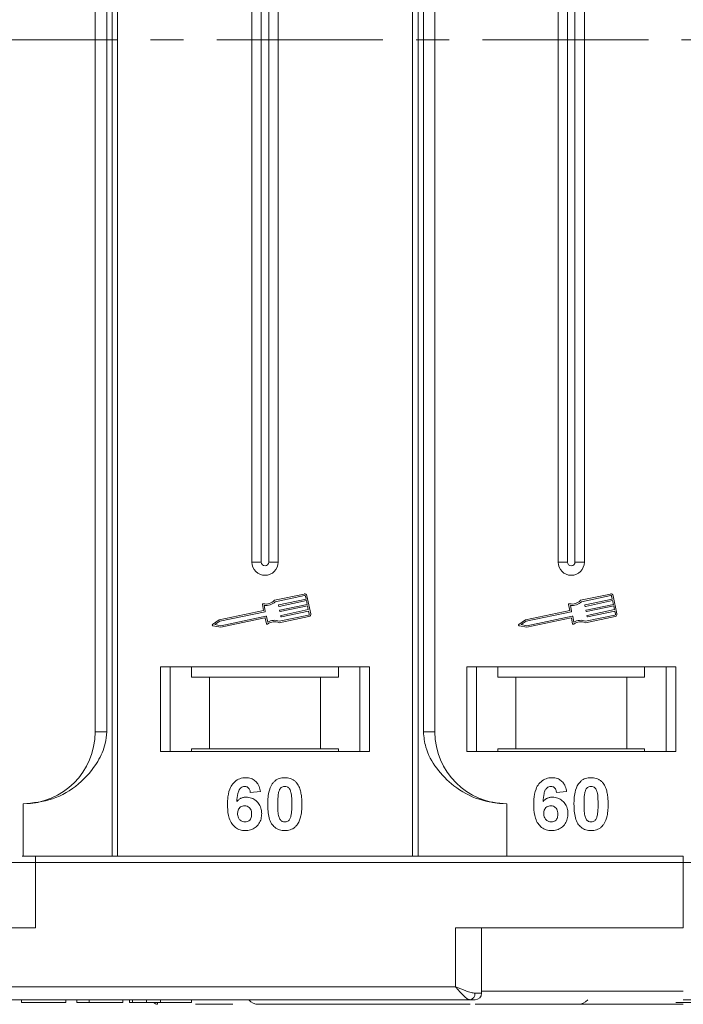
# Model space of a CAD drawing. Header units: millimetres. Extents: x 207 to 1682, y 260 to 1293.
# Tile 18 of 84: x 930 to 981, y 493 to 569. Entities that reach past the tile are written whole.
import ezdxf

# ---------------------------------------------------------------- set-up
doc = ezdxf.new("R2010")
doc.units = ezdxf.units.MM
doc.linetypes.add('CENTERX2', pattern=[20.32, 12.7, -2.54, 2.54, -2.54])

msp = doc.modelspace()

# ---------------------------------------------------------------- linework, layer by layer
at = {"color": 7, "linetype": 'Continuous', "lineweight": 15}
for p, q in [((937.058, 629.816), (937.058, 567.316)), ((937.477, 567.316), (937.477, 629.816)), ((960.053, 629.816), (960.053, 567.316)), ((960.472, 567.316), (960.472, 629.816)), ((935.765, 620.316), (935.765, 567.316)), ((936.651, 567.316), (936.651, 620.316)), ((960.88, 620.316), (960.88, 567.316)), ((961.765, 567.316), (961.765, 620.316)), ((947.765, 607.316), (947.765, 567.316)), ((948.48, 607.316), (948.48, 567.316)), ((949.05, 567.316), (949.05, 607.316)), ((949.765, 567.316), (949.765, 607.316)), ((971.195, 607.316), (971.195, 567.316)), ((971.91, 607.316), (971.91, 567.316)), ((972.48, 567.316), (972.48, 607.316)), ((973.195, 567.316), (973.195, 607.316)), ((935.765, 567.316), (935.765, 514.316)), ((936.651, 514.316), (936.651, 567.316)), ((937.058, 567.316), (937.058, 504.816)), ((937.477, 504.816), (937.477, 567.316)), ((947.765, 567.316), (947.765, 527.316)), ((948.48, 567.316), (948.48, 527.316)), ((949.05, 527.316), (949.05, 567.316)), ((949.765, 527.316), (949.765, 567.316)), ((960.053, 567.316), (960.053, 504.816)), ((960.472, 504.816), (960.472, 567.316)), ((960.88, 567.316), (960.88, 514.316)), ((961.765, 514.316), (961.765, 567.316)), ((971.195, 567.316), (971.195, 527.316)), ((971.91, 567.316), (971.91, 527.316)), ((972.48, 527.316), (972.48, 567.316)), ((973.195, 527.316), (973.195, 567.316)), ((948.48, 527.316), (947.765, 527.316)), ((949.765, 527.316), (949.05, 527.316)), ((971.91, 527.316), (971.195, 527.316)), ((973.195, 527.316), (972.48, 527.316)), ((951.762, 524.882), (949.483, 524.401)), ((951.786, 524.767), (949.543, 524.294)), ((951.904, 524.492), (951.856, 524.722)), ((952.262, 523.367), (951.971, 524.746)), ((975.191, 524.882), (972.913, 524.401)), ((975.215, 524.767), (972.973, 524.294)), ((975.334, 524.492), (975.285, 524.722)), ((975.691, 523.367), (975.4, 524.746)), ((948.561, 524.07), (948.655, 523.626)), ((948.694, 524.008), (948.788, 523.564)), ((949.811, 523.96), (949.799, 524.017)), ((949.822, 524.052), (951.904, 524.492)), ((951.928, 524.377), (949.846, 523.937)), ((949.907, 523.65), (951.989, 524.09)), ((952.013, 523.975), (949.931, 523.535)), ((951.989, 524.09), (951.928, 524.377)), ((952.074, 523.688), (952.013, 523.975)), ((971.99, 524.07), (972.084, 523.626)), ((972.124, 524.008), (972.217, 523.564)), ((973.241, 523.96), (973.228, 524.017)), ((973.251, 524.052), (975.334, 524.492)), ((975.358, 524.377), (973.275, 523.937)), ((973.336, 523.65), (975.419, 524.09)), ((975.443, 523.975), (973.36, 523.535)), ((975.419, 524.09), (975.358, 524.377)), ((975.504, 523.688), (975.443, 523.975)), ((948.655, 523.626), (945.256, 522.908)), ((948.765, 523.529), (945.304, 522.798)), ((949.859, 522.8), (952.102, 523.274)), ((949.896, 523.558), (949.884, 523.615)), ((949.981, 523.156), (949.969, 523.213)), ((949.992, 523.248), (952.074, 523.688)), ((952.098, 523.573), (950.016, 523.133)), ((952.147, 523.343), (952.098, 523.573)), ((972.084, 523.626), (968.686, 522.908)), ((972.195, 523.529), (968.733, 522.798)), ((973.288, 522.8), (975.531, 523.274)), ((973.326, 523.558), (973.313, 523.615)), ((973.41, 523.156), (973.398, 523.213)), ((973.421, 523.248), (975.504, 523.688)), ((975.528, 523.573), (973.445, 523.133)), ((975.576, 523.343), (975.528, 523.573)), ((945.256, 522.908), (944.754, 522.557)), ((945.304, 522.798), (944.935, 522.54)), ((944.935, 522.54), (945.377, 522.453)), ((945.377, 522.453), (948.838, 523.184)), ((945.378, 522.333), (948.748, 523.045)), ((948.782, 523.022), (948.87, 522.607)), ((948.873, 523.162), (948.967, 522.717)), ((949.847, 522.677), (952.126, 523.159)), ((968.686, 522.908), (968.184, 522.557)), ((968.733, 522.798), (968.364, 522.54)), ((968.364, 522.54), (968.806, 522.453)), ((968.806, 522.453), (972.268, 523.184)), ((968.807, 522.333), (972.177, 523.045)), ((972.212, 523.022), (972.3, 522.607)), ((972.302, 523.162), (972.396, 522.717)), ((973.277, 522.677), (975.555, 523.159)), ((944.777, 522.451), (945.378, 522.333)), ((968.206, 522.451), (968.807, 522.333)), ((956.765, 519.316), (940.765, 519.316)), ((940.765, 519.316), (940.765, 512.816)), ((941.515, 512.816), (941.515, 519.316)), ((943.152, 519.316), (943.152, 518.516)), ((954.379, 518.516), (954.379, 519.316)), ((956.015, 519.316), (956.015, 512.816)), ((956.765, 512.816), (956.765, 519.316)), ((980.195, 519.316), (964.195, 519.316)), ((964.195, 519.316), (964.195, 512.816)), ((964.945, 512.816), (964.945, 519.316)), ((966.581, 519.316), (966.581, 518.516)), ((977.808, 518.516), (977.808, 519.316)), ((979.445, 519.316), (979.445, 512.816)), ((980.195, 512.816), (980.195, 519.316)), ((943.152, 518.516), (944.515, 518.516)), ((944.515, 518.516), (944.515, 513.016)), ((944.515, 518.516), (953.015, 518.516)), ((953.015, 513.016), (953.015, 518.516)), ((953.015, 518.516), (954.379, 518.516)), ((966.581, 518.516), (967.945, 518.516)), ((967.945, 518.516), (967.945, 513.016)), ((967.945, 518.516), (976.445, 518.516)), ((976.445, 513.016), (976.445, 518.516)), ((976.445, 518.516), (977.808, 518.516)), ((935.765, 514.316), (936.651, 514.316)), ((960.88, 514.316), (961.765, 514.316)), ((940.765, 512.816), (956.765, 512.816)), ((944.515, 513.016), (943.152, 513.016)), ((943.152, 512.816), (943.152, 513.016)), ((944.515, 513.016), (953.015, 513.016)), ((954.379, 513.016), (953.015, 513.016)), ((954.379, 513.016), (954.379, 512.816)), ((964.195, 512.816), (980.195, 512.816)), ((967.945, 513.016), (966.581, 513.016)), ((966.581, 512.816), (966.581, 513.016)), ((967.945, 513.016), (976.445, 513.016)), ((977.808, 513.016), (976.445, 513.016)), ((977.808, 513.016), (977.808, 512.816)), ((948.406, 509.772), (947.637, 509.687)), ((971.836, 509.772), (971.067, 509.687)), ((930.265, 504.816), (930.265, 508.816)), ((967.265, 508.816), (967.265, 504.816)), ((931.194, 504.316), (931.194, 504.816)), ((980.765, 504.816), (931.194, 504.816)), ((980.765, 504.316), (980.765, 504.816)), ((929.194, 504.316), (931.194, 504.316)), ((931.194, 499.316), (931.194, 504.316)), ((931.194, 504.316), (980.765, 504.316)), ((980.765, 504.316), (980.765, 499.316)), ((980.765, 504.316), (999.328, 504.316)), ((913.765, 499.316), (931.194, 499.316)), ((980.765, 499.316), (963.337, 499.316)), ((963.337, 499.316), (963.337, 494.816)), ((965.337, 494.316), (965.337, 499.316)), ((963.337, 494.816), (913.765, 494.816)), ((913.765, 493.816), (964.455, 493.816)), ((913.765, 493.816), (938.394, 493.816)), ((930.124, 493.816), (930.124, 493.616)), ((933.522, 493.816), (933.522, 493.616)), ((934.355, 493.816), (934.355, 493.616)), ((935.317, 493.816), (935.317, 493.616)), ((937.881, 493.816), (937.881, 493.616)), ((938.394, 493.816), (938.394, 493.616)), ((938.617, 493.816), (938.617, 493.616)), ((939.705, 493.816), (939.705, 493.616)), ((940.758, 493.816), (940.758, 493.616)), ((943.137, 493.816), (943.137, 493.616)), ((964.828, 494.316), (965.337, 494.316)), ((965.337, 494.466), (980.765, 494.466)), ((980.765, 493.816), (1007.195, 493.816)), ((930.124, 493.616), (933.522, 493.616)), ((934.355, 493.616), (935.317, 493.616)), ((935.317, 493.616), (937.881, 493.616)), ((940.545, 493.466), (940.545, 493.466))]:
    msp.add_line(p, q, dxfattribs=at)
at = {"color": 1, "linetype": 'CENTERX2', "lineweight": 13}
msp.add_line((1506.419, 567.316), (668.336, 567.316), dxfattribs=at)
at = {"color": 7, "linetype": 'Continuous', "lineweight": 15}
for centre, radius, start, end in [((948.765, 527.316), 1, 180, 0), ((948.765, 527.316), 0.285, 180, 0), ((972.195, 527.316), 1, 180, 0), ((972.195, 527.316), 0.285, 180, 0), ((951.798, 524.71), 0.176, 11.9297, 101.9297), ((951.798, 524.71), 0.0587, 11.9297, 101.9297), ((975.228, 524.71), 0.176, 11.9297, 101.9297), ((975.228, 524.71), 0.0587, 11.9297, 101.9297), ((948.618, 524.082), 0.0587, 76.41469, 191.9297), ((948.837, 524.988), 0.873, 256.41469, 317.74736), ((948.837, 524.988), 0.99, 261.69305, 315.48899), ((949.828, 524.024), 0.0294, 101.9297, 191.9297), ((972.048, 524.082), 0.0587, 76.41469, 191.9297), ((972.267, 524.988), 0.873, 256.41469, 317.74736), ((972.267, 524.988), 0.99, 261.69305, 315.48899), ((973.257, 524.024), 0.0294, 101.9297, 191.9297), ((948.759, 523.558), 0.0294, 281.9297, 11.9297), ((949.84, 523.966), 0.0294, 191.9297, 281.9297), ((949.913, 523.621), 0.0294, 101.9297, 191.9297), ((949.925, 523.564), 0.0294, 191.9297, 281.9297), ((949.998, 523.219), 0.0294, 101.9297, 191.9297), ((952.089, 523.331), 0.0587, 281.9297, 11.9297), ((952.089, 523.331), 0.176, 281.9297, 11.9297), ((972.189, 523.558), 0.0294, 281.9297, 11.9297), ((973.269, 523.966), 0.0294, 191.9297, 281.9297), ((973.342, 523.621), 0.0294, 101.9297, 191.9297), ((973.354, 523.564), 0.0294, 191.9297, 281.9297), ((973.427, 523.219), 0.0294, 101.9297, 191.9297), ((975.519, 523.331), 0.0587, 281.9297, 11.9297), ((975.519, 523.331), 0.176, 281.9297, 11.9297), ((944.788, 522.509), 0.0587, 124.95116, 258.90824), ((948.754, 523.016), 0.0294, 11.9297, 101.9297), ((948.844, 523.156), 0.0294, 11.9297, 101.9297), ((948.928, 522.619), 0.0587, 191.9297, 307.44471), ((949.494, 521.879), 0.873, 66.11204, 127.44471), ((949.494, 521.879), 0.99, 68.37041, 122.16635), ((950.01, 523.162), 0.0294, 191.9297, 281.9297), ((968.217, 522.509), 0.0587, 124.95116, 258.90824), ((972.183, 523.016), 0.0294, 11.9297, 101.9297), ((972.274, 523.156), 0.0294, 11.9297, 101.9297), ((972.357, 522.619), 0.0587, 191.9297, 307.44471), ((972.923, 521.879), 0.873, 66.11204, 127.44471), ((972.923, 521.879), 0.99, 68.37041, 122.16635), ((973.439, 523.162), 0.0294, 191.9297, 281.9297), ((930.265, 514.316), 5.5, 270, 0), ((967.265, 514.316), 5.5, 180, 270), ((948.265, 494.466), 1, 221.2946, 270), ((964.38, 494.26), 0.451, 279.5202, 7.08135), ((964.837, 494.316), 0.5, 270, 0), ((972.695, 494.466), 1, 270, 319.04573), ((940.545, 493.816), 0.35, 215.64347, 270.00182)]:
    msp.add_arc(centre, radius, start, end, dxfattribs=at)
for points, knots in [([(930.265, 508.816), (931.025, 508.892), (932.545, 509.045), (934.567, 510.235), (935.899, 511.785), (936.56, 513.229), (936.626, 514.021), (936.651, 514.316)], [0, 0, 0, 0, 0.249096, 0.498243, 0.745205, 0.90541, 1, 1, 1, 1]), ([(960.88, 514.316), (960.923, 513.925), (961.035, 512.926), (961.858, 511.472), (963.228, 510.059), (965.094, 509.022), (966.544, 508.884), (967.265, 508.816)], [0, 0, 0, 0, 0.125713, 0.321276, 0.524466, 0.763484, 1, 1, 1, 1]), ([(945.894, 508.762), (945.896, 508.895), (945.905, 509.297), (945.996, 509.852), (946.274, 510.361), (946.621, 510.663), (946.991, 510.801), (947.224, 510.812), (947.309, 510.816)], [0, 0, 0, 0, 0.142337, 0.429127, 0.589943, 0.751205, 0.909895, 1, 1, 1, 1]), ([(947.309, 510.816), (947.445, 510.805), (947.691, 510.786), (948.003, 510.602), (948.244, 510.325), (948.36, 510.028), (948.396, 509.829), (948.406, 509.772)], [0, 0, 0, 0, 0.242691, 0.439002, 0.635006, 0.895059, 1, 1, 1, 1]), ([(948.97, 508.796), (948.973, 508.93), (948.978, 509.233), (949.05, 509.76), (949.191, 510.181), (949.349, 510.387), (949.366, 510.409)], [0, 0, 0, 0, 0.237381, 0.538918, 0.949082, 1, 1, 1, 1]), ([(949.366, 510.409), (949.411, 510.46), (949.501, 510.561), (949.67, 510.677), (949.858, 510.76), (950.028, 510.798), (950.169, 510.813), (950.242, 510.815), (950.278, 510.816)], [0, 0, 0, 0, 0.193776, 0.3936, 0.587864, 0.788908, 0.894169, 1, 1, 1, 1]), ([(950.278, 510.816), (950.345, 510.813), (950.48, 510.809), (950.678, 510.765), (950.868, 510.687), (951.013, 510.588), (951.12, 510.49), (951.169, 510.433), (951.193, 510.405)], [0, 0, 0, 0, 0.192627, 0.388684, 0.582013, 0.783201, 0.891038, 1, 1, 1, 1]), ([(951.193, 510.405), (951.233, 510.35), (951.312, 510.241), (951.417, 510.009), (951.507, 509.713), (951.557, 509.382), (951.582, 509.073), (951.585, 508.883), (951.586, 508.788)], [0, 0, 0, 0, 0.118432, 0.239329, 0.449434, 0.664178, 0.83182, 1, 1, 1, 1]), ([(969.323, 508.762), (969.326, 508.895), (969.335, 509.297), (969.425, 509.852), (969.703, 510.361), (970.05, 510.663), (970.42, 510.801), (970.654, 510.812), (970.738, 510.816)], [0, 0, 0, 0, 0.142337, 0.429127, 0.589943, 0.751205, 0.909895, 1, 1, 1, 1]), ([(970.738, 510.816), (970.874, 510.805), (971.12, 510.786), (971.433, 510.602), (971.674, 510.325), (971.789, 510.028), (971.825, 509.829), (971.836, 509.772)], [0, 0, 0, 0, 0.2426908, 0.4390024, 0.635006, 0.8950587, 1, 1, 1, 1]), ([(972.4, 508.796), (972.402, 508.93), (972.407, 509.233), (972.48, 509.76), (972.621, 510.181), (972.778, 510.387), (972.796, 510.409)], [0, 0, 0, 0, 0.237381, 0.538918, 0.949082, 1, 1, 1, 1]), ([(972.796, 510.409), (972.84, 510.46), (972.93, 510.561), (973.099, 510.677), (973.288, 510.76), (973.457, 510.798), (973.598, 510.813), (973.671, 510.815), (973.708, 510.816)], [0, 0, 0, 0, 0.193776, 0.3936, 0.587864, 0.788908, 0.894169, 1, 1, 1, 1]), ([(973.708, 510.816), (973.774, 510.813), (973.909, 510.809), (974.107, 510.765), (974.298, 510.687), (974.442, 510.588), (974.549, 510.49), (974.598, 510.433), (974.623, 510.405)], [0, 0, 0, 0, 0.192627, 0.388684, 0.582013, 0.783201, 0.891038, 1, 1, 1, 1]), ([(974.623, 510.405), (974.662, 510.35), (974.741, 510.241), (974.847, 510.009), (974.936, 509.713), (974.987, 509.382), (975.012, 509.073), (975.014, 508.883), (975.015, 508.788)], [0, 0, 0, 0, 0.118432, 0.239329, 0.449434, 0.664178, 0.83182, 1, 1, 1, 1]), ([(947.21, 510.149), (947.156, 510.144), (947.048, 510.133), (946.895, 510.033), (946.754, 509.86), (946.645, 509.498), (946.621, 509.198), (946.604, 508.993)], [0, 0, 0, 0, 0.112049, 0.22438, 0.370115, 0.570276, 1, 1, 1, 1]), ([(947.637, 509.687), (947.625, 509.765), (947.605, 509.887), (947.515, 510.031), (947.409, 510.112), (947.301, 510.145), (947.235, 510.148), (947.21, 510.149)], [0, 0, 0, 0, 0.33384, 0.524547, 0.716372, 0.891824, 1, 1, 1, 1]), ([(949.74, 508.788), (949.74, 508.855), (949.741, 508.988), (949.747, 509.169), (949.757, 509.331), (949.771, 509.473), (949.79, 509.616), (949.813, 509.71), (949.825, 509.756)], [0, 0, 0, 0, 0.20527, 0.410616, 0.557148, 0.703844, 0.851475, 1, 1, 1, 1]), ([(949.825, 509.756), (949.849, 509.825), (949.887, 509.938), (949.995, 510.063), (950.119, 510.13), (950.218, 510.146), (950.272, 510.149), (950.278, 510.149)], [0, 0, 0, 0, 0.334804, 0.542561, 0.750382, 0.970721, 1, 1, 1, 1]), ([(950.278, 510.149), (950.335, 510.143), (950.437, 510.133), (950.565, 510.058), (950.676, 509.918), (950.775, 509.647), (950.812, 509.25), (950.815, 508.943), (950.817, 508.788)], [0, 0, 0, 0, 0.105646, 0.186221, 0.267042, 0.431541, 0.712708, 1, 1, 1, 1]), ([(970.64, 510.149), (970.585, 510.144), (970.477, 510.133), (970.325, 510.033), (970.183, 509.86), (970.075, 509.498), (970.05, 509.198), (970.034, 508.993)], [0, 0, 0, 0, 0.112049, 0.22438, 0.370115, 0.570276, 1, 1, 1, 1]), ([(971.067, 509.687), (971.054, 509.765), (971.035, 509.887), (970.944, 510.031), (970.839, 510.112), (970.731, 510.145), (970.665, 510.148), (970.64, 510.149)], [0, 0, 0, 0, 0.33384, 0.524547, 0.716372, 0.891824, 1, 1, 1, 1]), ([(973.169, 508.788), (973.17, 508.855), (973.171, 508.988), (973.176, 509.169), (973.186, 509.331), (973.201, 509.473), (973.219, 509.616), (973.243, 509.71), (973.255, 509.756)], [0, 0, 0, 0, 0.20527, 0.410616, 0.557148, 0.703844, 0.851475, 1, 1, 1, 1]), ([(973.255, 509.756), (973.278, 509.825), (973.317, 509.938), (973.425, 510.063), (973.548, 510.13), (973.647, 510.146), (973.701, 510.149), (973.708, 510.149)], [0, 0, 0, 0, 0.334804, 0.542561, 0.750382, 0.970721, 1, 1, 1, 1]), ([(973.708, 510.149), (973.765, 510.143), (973.866, 510.133), (973.995, 510.058), (974.105, 509.918), (974.205, 509.647), (974.241, 509.25), (974.244, 508.943), (974.246, 508.788)], [0, 0, 0, 0, 0.105646, 0.186221, 0.267042, 0.431541, 0.712708, 1, 1, 1, 1]), ([(946.604, 508.993), (946.651, 509.042), (946.745, 509.14), (946.89, 509.231), (947.018, 509.281), (947.117, 509.309), (947.221, 509.325), (947.291, 509.327), (947.327, 509.328)], [0, 0, 0, 0, 0.2436536, 0.4957602, 0.6178923, 0.7415029, 0.8700251, 1, 1, 1, 1]), ([(947.327, 509.328), (947.463, 509.316), (947.735, 509.291), (948.083, 509.075), (948.349, 508.774), (948.49, 508.421), (948.503, 508.177), (948.509, 508.069)], [0, 0, 0, 0, 0.210216, 0.421975, 0.620016, 0.831037, 1, 1, 1, 1]), ([(970.034, 508.993), (970.08, 509.042), (970.175, 509.14), (970.32, 509.231), (970.447, 509.281), (970.546, 509.309), (970.65, 509.325), (970.721, 509.327), (970.756, 509.328)], [0, 0, 0, 0, 0.243654, 0.49576, 0.617892, 0.741503, 0.870025, 1, 1, 1, 1]), ([(970.756, 509.328), (970.892, 509.316), (971.164, 509.291), (971.513, 509.075), (971.779, 508.774), (971.92, 508.421), (971.933, 508.177), (971.938, 508.069)], [0, 0, 0, 0, 0.210216, 0.421975, 0.620016, 0.831037, 1, 1, 1, 1]), ([(947.251, 506.764), (947.116, 506.775), (946.844, 506.796), (946.484, 506.997), (946.192, 507.302), (945.952, 507.838), (945.898, 508.349), (945.894, 508.704), (945.894, 508.762)], [0, 0, 0, 0, 0.148269, 0.297647, 0.442421, 0.607851, 0.935658, 1, 1, 1, 1]), ([(946.663, 508.086), (946.668, 508.169), (946.676, 508.305), (946.767, 508.475), (946.889, 508.583), (947.038, 508.652), (947.145, 508.659), (947.197, 508.662)], [0, 0, 0, 0, 0.2767209, 0.4568705, 0.6370074, 0.8240683, 1, 1, 1, 1]), ([(947.197, 508.662), (947.265, 508.656), (947.39, 508.646), (947.55, 508.552), (947.669, 508.417), (947.731, 508.233), (947.737, 508.1), (947.74, 508.03)], [0, 0, 0, 0, 0.2137567, 0.3949441, 0.5765849, 0.7773109, 1, 1, 1, 1]), ([(950.278, 506.764), (950.143, 506.775), (949.871, 506.795), (949.517, 506.993), (949.229, 507.307), (948.996, 507.918), (948.981, 508.438), (948.97, 508.796)], [0, 0, 0, 0, 0.147528, 0.296569, 0.43214, 0.608737, 1, 1, 1, 1]), ([(950.278, 507.431), (950.21, 507.439), (950.1, 507.452), (949.971, 507.538), (949.868, 507.689), (949.775, 507.961), (949.746, 508.351), (949.742, 508.642), (949.74, 508.788)], [0, 0, 0, 0, 0.125351, 0.202197, 0.279182, 0.459742, 0.727968, 1, 1, 1, 1]), ([(950.817, 508.788), (950.816, 508.722), (950.815, 508.588), (950.809, 508.408), (950.799, 508.247), (950.785, 508.105), (950.767, 507.963), (950.743, 507.87), (950.731, 507.824)], [0, 0, 0, 0, 0.205942, 0.411959, 0.558149, 0.704502, 0.851801, 1, 1, 1, 1]), ([(951.586, 508.788), (951.584, 508.655), (951.578, 508.352), (951.508, 507.831), (951.37, 507.409), (951.213, 507.201), (951.19, 507.171)], [0, 0, 0, 0, 0.236629, 0.537361, 0.932986, 1, 1, 1, 1]), ([(970.68, 506.764), (970.545, 506.775), (970.274, 506.796), (969.914, 506.997), (969.622, 507.302), (969.382, 507.838), (969.327, 508.349), (969.324, 508.704), (969.323, 508.762)], [0, 0, 0, 0, 0.148269, 0.297647, 0.442421, 0.607851, 0.935658, 1, 1, 1, 1]), ([(970.092, 508.086), (970.097, 508.169), (970.105, 508.305), (970.196, 508.475), (970.319, 508.583), (970.467, 508.652), (970.575, 508.659), (970.627, 508.662)], [0, 0, 0, 0, 0.276721, 0.45687, 0.637007, 0.824068, 1, 1, 1, 1]), ([(970.627, 508.662), (970.694, 508.656), (970.82, 508.646), (970.98, 508.552), (971.099, 508.417), (971.161, 508.233), (971.166, 508.1), (971.169, 508.03)], [0, 0, 0, 0, 0.213757, 0.394944, 0.576585, 0.777311, 1, 1, 1, 1]), ([(973.708, 506.764), (973.572, 506.775), (973.301, 506.795), (972.947, 506.993), (972.658, 507.307), (972.425, 507.918), (972.41, 508.438), (972.4, 508.796)], [0, 0, 0, 0, 0.147528, 0.296569, 0.43214, 0.608737, 1, 1, 1, 1]), ([(973.708, 507.431), (973.639, 507.439), (973.53, 507.452), (973.4, 507.538), (973.298, 507.689), (973.205, 507.961), (973.175, 508.351), (973.171, 508.642), (973.169, 508.788)], [0, 0, 0, 0, 0.125351, 0.202197, 0.279182, 0.459742, 0.727968, 1, 1, 1, 1]), ([(974.246, 508.788), (974.246, 508.722), (974.245, 508.588), (974.239, 508.408), (974.229, 508.247), (974.215, 508.105), (974.196, 507.963), (974.172, 507.87), (974.16, 507.824)], [0, 0, 0, 0, 0.205942, 0.411959, 0.558149, 0.704502, 0.851801, 1, 1, 1, 1]), ([(975.015, 508.788), (975.013, 508.655), (975.008, 508.352), (974.937, 507.831), (974.8, 507.409), (974.642, 507.201), (974.619, 507.171)], [0, 0, 0, 0, 0.236629, 0.537361, 0.932986, 1, 1, 1, 1]), ([(947.236, 507.431), (947.168, 507.438), (947.031, 507.453), (946.856, 507.569), (946.729, 507.727), (946.671, 507.909), (946.665, 508.029), (946.663, 508.086)], [0, 0, 0, 0, 0.207905, 0.419981, 0.630626, 0.821735, 1, 1, 1, 1]), ([(947.74, 508.03), (947.736, 507.944), (947.729, 507.806), (947.656, 507.627), (947.546, 507.518), (947.402, 507.444), (947.295, 507.436), (947.236, 507.431)], [0, 0, 0, 0, 0.2886974, 0.4635526, 0.6399417, 0.8018084, 1, 1, 1, 1]), ([(948.509, 508.069), (948.501, 507.934), (948.485, 507.664), (948.32, 507.283), (948.034, 506.984), (947.661, 506.793), (947.388, 506.774), (947.251, 506.764)], [0, 0, 0, 0, 0.197831, 0.3973, 0.59891, 0.798741, 1, 1, 1, 1]), ([(950.731, 507.824), (950.707, 507.755), (950.669, 507.643), (950.562, 507.518), (950.44, 507.451), (950.341, 507.433), (950.287, 507.431), (950.278, 507.431)], [0, 0, 0, 0, 0.3336776, 0.5404125, 0.7472639, 0.9612091, 1, 1, 1, 1]), ([(970.665, 507.431), (970.597, 507.438), (970.461, 507.453), (970.285, 507.569), (970.159, 507.727), (970.101, 507.909), (970.095, 508.029), (970.092, 508.086)], [0, 0, 0, 0, 0.207905, 0.419981, 0.630626, 0.821735, 1, 1, 1, 1]), ([(971.169, 508.03), (971.165, 507.944), (971.159, 507.806), (971.085, 507.627), (970.975, 507.518), (970.831, 507.444), (970.724, 507.436), (970.665, 507.431)], [0, 0, 0, 0, 0.2886974, 0.4635526, 0.6399417, 0.8018084, 1, 1, 1, 1]), ([(971.938, 508.069), (971.931, 507.934), (971.915, 507.664), (971.749, 507.283), (971.464, 506.984), (971.09, 506.793), (970.817, 506.774), (970.68, 506.764)], [0, 0, 0, 0, 0.197831, 0.3973, 0.59891, 0.798741, 1, 1, 1, 1]), ([(974.16, 507.824), (974.137, 507.755), (974.099, 507.643), (973.991, 507.518), (973.87, 507.451), (973.771, 507.433), (973.716, 507.431), (973.708, 507.431)], [0, 0, 0, 0, 0.3336776, 0.5404125, 0.7472639, 0.9612091, 1, 1, 1, 1]), ([(951.19, 507.171), (951.146, 507.12), (951.055, 507.019), (950.887, 506.903), (950.698, 506.82), (950.529, 506.782), (950.387, 506.767), (950.315, 506.765), (950.278, 506.764)], [0, 0, 0, 0, 0.193769, 0.393564, 0.587886, 0.789131, 0.894283, 1, 1, 1, 1]), ([(974.619, 507.171), (974.575, 507.12), (974.485, 507.019), (974.316, 506.903), (974.127, 506.82), (973.958, 506.782), (973.817, 506.767), (973.744, 506.765), (973.708, 506.764)], [0, 0, 0, 0, 0.193769, 0.393564, 0.587886, 0.789131, 0.894283, 1, 1, 1, 1]), ([(931.194, 504.816), (931.035, 504.816), (930.709, 504.816), (930.349, 504.816), (930.206, 504.816), (930.173, 504.816)], [0, 0, 0, 0, 0.421218, 0.866389, 1, 1, 1, 1]), ([(964.455, 493.816), (964.387, 493.832), (964.243, 493.868), (963.964, 494.118), (963.654, 494.448), (963.443, 494.693), (963.337, 494.816)], [0, 0, 0, 0, 0.2343503, 0.4981953, 0.748869, 1, 1, 1, 1]), ([(963.337, 494.816), (963.607, 494.699), (964.025, 494.519), (964.523, 494.347), (964.733, 494.325), (964.828, 494.316)], [0, 0, 0, 0, 0.498413, 0.772928, 1, 1, 1, 1]), ([(938.394, 493.616), (938.394, 493.616), (938.395, 493.616), (938.41, 493.616), (938.434, 493.616), (938.476, 493.616), (938.532, 493.616), (938.589, 493.616), (938.617, 493.616)], [0, 0, 0, 0, 0.15395, 0.308181, 0.478699, 0.649961, 0.824203, 1, 1, 1, 1]), ([(938.617, 493.616), (938.677, 493.616), (938.797, 493.616), (939.114, 493.616), (939.434, 493.616), (939.676, 493.616), (939.705, 493.616)], [0, 0, 0, 0, 0.250896, 0.502166, 0.940512, 1, 1, 1, 1]), ([(939.705, 493.616), (939.767, 493.616), (939.891, 493.616), (940.075, 493.616), (940.251, 493.616), (940.418, 493.616), (940.588, 493.616), (940.701, 493.616), (940.758, 493.616)], [0, 0, 0, 0, 0.185429, 0.37219, 0.527708, 0.683877, 0.841678, 1, 1, 1, 1]), ([(940.545, 493.565), (940.545, 493.542), (940.546, 493.481), (940.545, 493.471), (940.545, 493.466)], [0, 0, 0, 0, 0.377883, 1, 1, 1, 1]), ([(940.758, 493.616), (940.892, 493.616), (941.296, 493.616), (941.95, 493.616), (942.568, 493.616), (942.996, 493.616), (943.127, 493.616), (943.135, 493.616), (943.137, 493.616)], [0, 0, 0, 0, 0.101398, 0.306996, 0.506144, 0.685262, 0.924557, 1, 1, 1, 1]), ([(943.44, 493.466), (943.785, 493.466), (944.752, 493.466), (945.695, 493.466), (946.301, 493.466)], [0, 0, 0, 0, 0.357051, 1, 1, 1, 1]), ([(948.265, 493.466), (948.312, 493.466), (948.407, 493.466), (949.187, 493.466), (950.368, 493.466), (951.858, 493.466), (953.529, 493.466), (955.493, 493.466), (958.496, 493.466), (961.523, 493.466), (963.96, 493.466), (964.455, 493.466)], [0, 0, 0, 0, 0.116801, 0.237217, 0.361008, 0.457797, 0.55457, 0.653419, 0.752252, 0.949669, 1, 1, 1, 1]), ([(964.837, 493.466), (965.161, 493.466), (966.424, 493.466), (969.069, 493.466), (972.736, 493.466), (976.762, 493.466), (979.444, 493.466), (980.765, 493.466)], [0, 0, 0, 0, 0.068027, 0.265043, 0.51709, 0.762232, 1, 1, 1, 1]), ([(980.188, 493.616), (980.321, 493.616), (980.725, 493.616), (981.385, 493.616), (982.007, 493.616), (982.432, 493.616), (982.557, 493.616), (982.565, 493.616), (982.567, 493.616)], [0, 0, 0, 0, 0.102171, 0.30922, 0.51365, 0.692275, 0.932413, 1, 1, 1, 1])]:
    msp.add_open_spline(points, degree=3, knots=knots, dxfattribs=at)
msp.add_open_spline([(964.837, 493.816), (964.819, 493.816), (964.784, 493.816), (964.565, 493.816), (964.455, 493.816)], degree=3, dxfattribs=at)

doc.saveas('drawing.dxf')
